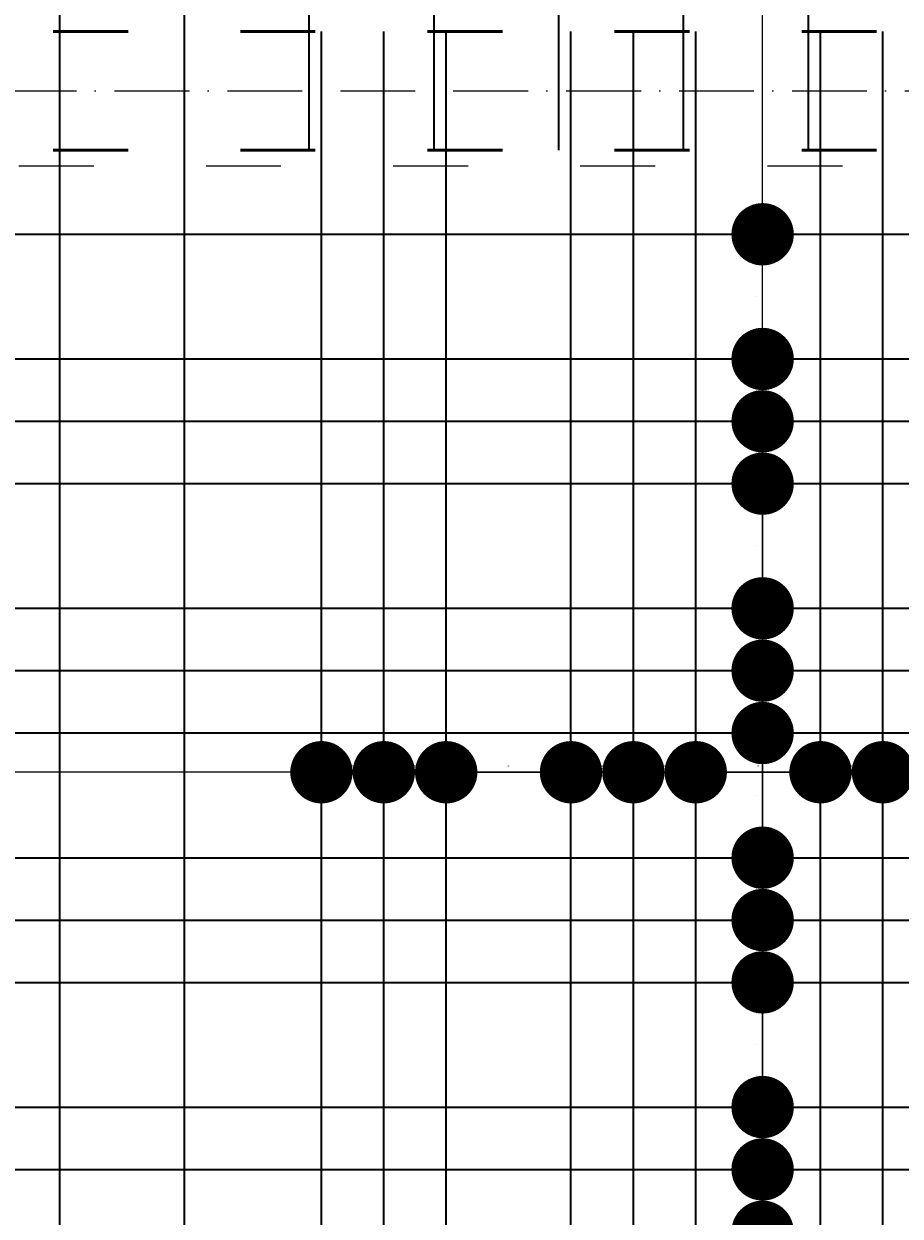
# Model space of a CAD drawing. Header units: millimetres. Extents: x 300938 to 312016, y 11971 to 20881.
# Tile 112 of 239: x 306783 to 306924, y 16739 to 16930. Entities that reach past the tile are written whole.
import ezdxf

# ---------------------------------------------------------------- set-up
doc = ezdxf.new("R2010")
doc.units = ezdxf.units.MM
doc.linetypes.add('ACAD_ISO03W100', pattern=[30, 12, -18])
doc.linetypes.add('ACAD_ISO10W100', pattern=[18, 12, -3, 0, -3])
for name, color, linetype, lineweight in [('konstrukcja wymiary', 1, 'Continuous', 13), ('osie', 5, 'ACAD_ISO10W100', 13), ('zbrojenie', 4, 'Continuous', 50), ('zbrojenie płyty', 141, 'Continuous', 35)]:
    doc.layers.add(name, color=color, linetype=linetype, lineweight=lineweight)
doc.layers.add('przerywane', color=6, linetype='ACAD_ISO03W100')
doc.styles.add('KONSTRUKCJA', font='romand.shx', dxfattribs={"oblique": 10})
doc.styles.get("Standard").update_dxf_attribs({"font": 'romand.shx', "oblique": 10})
doc.dimstyles.new('150', dxfattribs={"dimtxt": 10, "dimasz": 7, "dimexe": 1.25, "dimexo": 0.625, "dimgap": 3, "dimtad": 1, "dimdec": 0, "dimrnd": 0.5, "dimtxsty": 'KONSTRUKCJA', "dimblk": 'ARCHTICK', "dimcen": 2.5, "dimadec": 0, "dimazin": 0, "dimtfac": 1, "dimtdec": 0, "dimtix": 1, "dimtmove": 0, "dimatfit": 3, "dimfxl": 4, "dimfxlon": 1, "dimarcsym": 0})
doc.dimstyles.new('kropki', dxfattribs={"dimtxt": 0.001, "dimasz": 10, "dimexe": 1.25, "dimexo": 0.625, "dimgap": 1, "dimtad": 1, "dimtxsty": 'Standard', "dimblk": 'DOT', "dimcen": 2.5, "dimadec": 0, "dimazin": 0, "dimtfac": 1, "dimtmove": 0, "dimatfit": 3, "dimfxl": 1, "dimfxlon": 1, "dimarcsym": 0})

# ---------------------------------------------------------------- blocks, each defined once
blk = doc.blocks.new('_ArchTick')
at = {"color": 0, "linetype": 'ByBlock', "lineweight": 13, "const_width": 0.15}
blk.add_lwpolyline([(-0.5, -0.5), (0.5, 0.5)], dxfattribs=at)
blk = doc.blocks.new('*D1275')
at = {"layer": 'Defpoints', "color": 0, "transparency": 16777216}
for p in [(307580.44, 17201.32), (306548.44, 16613.22), (306662.44, 16613.22)]:
    blk.add_point(p, dxfattribs=at)
at = {"layer": 'konstrukcja wymiary', "color": 0, "lineweight": -2, "transparency": 16777216}
for p, q in [((306552.44, 17201.32), (306547.19, 17201.32)), ((306548.44, 17201.32), (306548.44, 16613.22)), ((306552.44, 16613.22), (306547.19, 16613.22))]:
    blk.add_line(p, q, dxfattribs=at)
at = {"layer": 'konstrukcja wymiary', "color": 0, "lineweight": -2, "transparency": 16777216, "xscale": 7, "yscale": 7, "zscale": 7}
for p, rotation in [((306548.44, 17201.32), 90), ((306548.44, 16613.22), 270)]:
    blk.add_blockref('_ArchTick', p, dxfattribs=dict(at, rotation=rotation))
at = {"layer": 'konstrukcja wymiary', "color": 0, "transparency": 16777216, "insert": (306540.44, 16907.27), "char_height": 10, "attachment_point": 5, "rotation": 90, "style": 'KONSTRUKCJA'}
blk.add_mtext('588', dxfattribs=at)
blk = doc.blocks.new('*D1283')
at = {"layer": 'Defpoints', "color": 0, "transparency": 16777216}
for p in [(306826.44, 17601.22), (306826.44, 16613.22), (306662.44, 16573.22)]:
    blk.add_point(p, dxfattribs=at)
at = {"layer": 'konstrukcja wymiary', "color": 0, "lineweight": -2, "transparency": 16777216}
for p, q in [((306662.44, 17597.22), (306662.44, 17602.47)), ((306662.44, 17601.22), (306826.44, 17601.22)), ((306826.44, 17597.22), (306826.44, 17602.47))]:
    blk.add_line(p, q, dxfattribs=at)
at = {"layer": 'konstrukcja wymiary', "color": 0, "lineweight": -2, "transparency": 16777216, "xscale": 7, "yscale": 7, "zscale": 7, "rotation": 180}
blk.add_blockref('_ArchTick', (306662.44, 17601.22), dxfattribs=at)
at = {"layer": 'konstrukcja wymiary', "color": 0, "lineweight": -2, "transparency": 16777216, "xscale": 7, "yscale": 7, "zscale": 7}
blk.add_blockref('_ArchTick', (306826.44, 17601.22), dxfattribs=at)
at = {"layer": 'konstrukcja wymiary', "color": 0, "transparency": 16777216, "insert": (306744.44, 17609.22), "char_height": 10, "attachment_point": 5, "style": 'KONSTRUKCJA'}
blk.add_mtext('164', dxfattribs=at)
blk = doc.blocks.new('*D1284')
at = {"layer": 'Defpoints', "color": 0, "transparency": 16777216}
for p in [(307282.44, 17601.22), (307282.44, 16740.22), (306826.44, 16613.22)]:
    blk.add_point(p, dxfattribs=at)
at = {"layer": 'konstrukcja wymiary', "color": 0, "lineweight": -2, "transparency": 16777216}
for p, q in [((306826.44, 17597.22), (306826.44, 17602.47)), ((306826.44, 17601.22), (307282.44, 17601.22)), ((307282.44, 17597.22), (307282.44, 17602.47))]:
    blk.add_line(p, q, dxfattribs=at)
at = {"layer": 'konstrukcja wymiary', "color": 0, "lineweight": -2, "transparency": 16777216, "xscale": 7, "yscale": 7, "zscale": 7, "rotation": 180}
blk.add_blockref('_ArchTick', (306826.44, 17601.22), dxfattribs=at)
at = {"layer": 'konstrukcja wymiary', "color": 0, "lineweight": -2, "transparency": 16777216, "xscale": 7, "yscale": 7, "zscale": 7}
blk.add_blockref('_ArchTick', (307282.44, 17601.22), dxfattribs=at)
at = {"layer": 'konstrukcja wymiary', "color": 0, "transparency": 16777216, "insert": (307054.44, 17609.22), "char_height": 10, "attachment_point": 5, "style": 'KONSTRUKCJA'}
blk.add_mtext('456', dxfattribs=at)
blk = doc.blocks.new('_Dot')
at = {"color": 0, "linetype": 'ByBlock', "lineweight": -2}
blk.add_line((-0.5, 0), (-1, 0), dxfattribs=at)
at = {"color": 0, "linetype": 'ByBlock', "const_width": 0.5}
blk.add_lwpolyline([(-0.25, 0, 1), (0.25, 0, 1)], format="xyb", close=True, dxfattribs=at)
blk = doc.blocks.new('*D1440')
at = {"layer": 'Defpoints', "color": 0, "transparency": 16777216}
for p in [(306890.94, 16736.22), (306901.66, 16736.22), (306890.94, 16716.22)]:
    blk.add_point(p, dxfattribs=at)
at = {"layer": 'konstrukcja wymiary', "color": 0, "lineweight": -2, "transparency": 16777216}
for p, q in [((306901.66, 16746.22), (306901.66, 16756.22)), ((306900.66, 16736.22), (306902.91, 16736.22)), ((306901.66, 16716.22), (306901.66, 16736.22)), ((306900.66, 16716.22), (306902.91, 16716.22)), ((306901.66, 16706.22), (306901.66, 16696.22))]:
    blk.add_line(p, q, dxfattribs=at)
at = {"layer": 'konstrukcja wymiary', "color": 0, "lineweight": -2, "transparency": 16777216, "xscale": 10, "yscale": 10, "zscale": 10}
for p, rotation in [((306901.66, 16736.22), 270), ((306901.66, 16716.22), 90)]:
    blk.add_blockref('_Dot', p, dxfattribs=dict(at, rotation=rotation))
at = {"layer": 'konstrukcja wymiary', "color": 0, "transparency": 16777216, "insert": (306900.66, 16726.22), "char_height": 0.001, "attachment_point": 5, "rotation": 90}
blk.add_mtext('20', dxfattribs=at)
blk = doc.blocks.new('*D1441')
at = {"layer": 'Defpoints', "color": 0, "transparency": 16777216}
for p in [(306890.94, 16746.22), (306901.66, 16746.22), (306890.94, 16736.22)]:
    blk.add_point(p, dxfattribs=at)
at = {"layer": 'konstrukcja wymiary', "color": 0, "lineweight": -2, "transparency": 16777216}
for p, q in [((306901.66, 16756.22), (306901.66, 16766.22)), ((306900.66, 16746.22), (306902.91, 16746.22)), ((306901.66, 16736.22), (306901.66, 16746.22)), ((306900.66, 16736.22), (306902.91, 16736.22)), ((306901.66, 16726.22), (306901.66, 16716.22))]:
    blk.add_line(p, q, dxfattribs=at)
at = {"layer": 'konstrukcja wymiary', "color": 0, "lineweight": -2, "transparency": 16777216, "xscale": 10, "yscale": 10, "zscale": 10}
for p, rotation in [((306901.66, 16746.22), 270), ((306901.66, 16736.22), 90)]:
    blk.add_blockref('_Dot', p, dxfattribs=dict(at, rotation=rotation))
at = {"layer": 'konstrukcja wymiary', "color": 0, "transparency": 16777216, "insert": (306900.66, 16741.22), "char_height": 0.001, "attachment_point": 5, "rotation": 90}
blk.add_mtext('10', dxfattribs=at)
blk = doc.blocks.new('*D1442')
at = {"layer": 'Defpoints', "color": 0, "transparency": 16777216}
for p in [(306890.94, 16776.22), (306901.66, 16776.22), (306890.94, 16746.22)]:
    blk.add_point(p, dxfattribs=at)
at = {"layer": 'konstrukcja wymiary', "color": 0, "lineweight": -2, "transparency": 16777216}
for p, q in [((306900.66, 16776.22), (306902.91, 16776.22)), ((306901.66, 16756.22), (306901.66, 16766.22)), ((306900.66, 16746.22), (306902.91, 16746.22))]:
    blk.add_line(p, q, dxfattribs=at)
at = {"layer": 'konstrukcja wymiary', "color": 0, "lineweight": -2, "transparency": 16777216, "xscale": 10, "yscale": 10, "zscale": 10}
for p, rotation in [((306901.66, 16776.22), 90), ((306901.66, 16746.22), 270)]:
    blk.add_blockref('_Dot', p, dxfattribs=dict(at, rotation=rotation))
at = {"layer": 'konstrukcja wymiary', "color": 0, "transparency": 16777216, "insert": (306900.66, 16761.22), "char_height": 0.001, "attachment_point": 5, "rotation": 90}
blk.add_mtext('30', dxfattribs=at)
blk = doc.blocks.new('*D1443')
at = {"layer": 'Defpoints', "color": 0, "transparency": 16777216}
for p in [(306890.94, 16776.22), (306890.94, 16756.22), (306901.66, 16756.22)]:
    blk.add_point(p, dxfattribs=at)
at = {"layer": 'konstrukcja wymiary', "color": 0, "lineweight": -2, "transparency": 16777216}
for p, q in [((306901.66, 16786.22), (306901.66, 16796.22)), ((306900.66, 16776.22), (306902.91, 16776.22)), ((306901.66, 16776.22), (306901.66, 16756.22)), ((306900.66, 16756.22), (306902.91, 16756.22)), ((306901.66, 16746.22), (306901.66, 16736.22))]:
    blk.add_line(p, q, dxfattribs=at)
at = {"layer": 'konstrukcja wymiary', "color": 0, "lineweight": -2, "transparency": 16777216, "xscale": 10, "yscale": 10, "zscale": 10}
for p, rotation in [((306901.66, 16776.22), 270), ((306901.66, 16756.22), 90)]:
    blk.add_blockref('_Dot', p, dxfattribs=dict(at, rotation=rotation))
at = {"layer": 'konstrukcja wymiary', "color": 0, "transparency": 16777216, "insert": (306900.66, 16766.22), "char_height": 0.001, "attachment_point": 5, "rotation": 90}
blk.add_mtext('20', dxfattribs=at)
blk = doc.blocks.new('*D1444')
at = {"layer": 'Defpoints', "color": 0, "transparency": 16777216}
for p in [(306890.94, 16786.22), (306901.66, 16786.22), (306890.94, 16756.22)]:
    blk.add_point(p, dxfattribs=at)
at = {"layer": 'konstrukcja wymiary', "color": 0, "lineweight": -2, "transparency": 16777216}
for p, q in [((306900.66, 16786.22), (306902.91, 16786.22)), ((306901.66, 16766.22), (306901.66, 16776.22)), ((306900.66, 16756.22), (306902.91, 16756.22))]:
    blk.add_line(p, q, dxfattribs=at)
at = {"layer": 'konstrukcja wymiary', "color": 0, "lineweight": -2, "transparency": 16777216, "xscale": 10, "yscale": 10, "zscale": 10}
for p, rotation in [((306901.66, 16786.22), 90), ((306901.66, 16756.22), 270)]:
    blk.add_blockref('_Dot', p, dxfattribs=dict(at, rotation=rotation))
at = {"layer": 'konstrukcja wymiary', "color": 0, "transparency": 16777216, "insert": (306900.66, 16771.22), "char_height": 0.001, "attachment_point": 5, "rotation": 90}
blk.add_mtext('30', dxfattribs=at)
blk = doc.blocks.new('*D1445')
at = {"layer": 'Defpoints', "color": 0, "transparency": 16777216}
for p in [(306890.94, 16796.22), (306901.66, 16796.22), (306890.94, 16786.22)]:
    blk.add_point(p, dxfattribs=at)
at = {"layer": 'konstrukcja wymiary', "color": 0, "lineweight": -2, "transparency": 16777216}
for p, q in [((306901.66, 16806.22), (306901.66, 16816.22)), ((306900.66, 16796.22), (306902.91, 16796.22)), ((306901.66, 16786.22), (306901.66, 16796.22)), ((306900.66, 16786.22), (306902.91, 16786.22)), ((306901.66, 16776.22), (306901.66, 16766.22))]:
    blk.add_line(p, q, dxfattribs=at)
at = {"layer": 'konstrukcja wymiary', "color": 0, "lineweight": -2, "transparency": 16777216, "xscale": 10, "yscale": 10, "zscale": 10}
for p, rotation in [((306901.66, 16796.22), 270), ((306901.66, 16786.22), 90)]:
    blk.add_blockref('_Dot', p, dxfattribs=dict(at, rotation=rotation))
at = {"layer": 'konstrukcja wymiary', "color": 0, "transparency": 16777216, "insert": (306900.66, 16791.22), "char_height": 0.001, "attachment_point": 5, "rotation": 90}
blk.add_mtext('10', dxfattribs=at)
blk = doc.blocks.new('*D1446')
at = {"layer": 'Defpoints', "color": 0, "transparency": 16777216}
for p in [(306890.94, 16816.22), (306901.66, 16816.22), (306890.94, 16796.22)]:
    blk.add_point(p, dxfattribs=at)
at = {"layer": 'konstrukcja wymiary', "color": 0, "lineweight": -2, "transparency": 16777216}
for p, q in [((306901.66, 16826.22), (306901.66, 16836.22)), ((306900.66, 16816.22), (306902.91, 16816.22)), ((306901.66, 16796.22), (306901.66, 16816.22)), ((306900.66, 16796.22), (306902.91, 16796.22)), ((306901.66, 16786.22), (306901.66, 16776.22))]:
    blk.add_line(p, q, dxfattribs=at)
at = {"layer": 'konstrukcja wymiary', "color": 0, "lineweight": -2, "transparency": 16777216, "xscale": 10, "yscale": 10, "zscale": 10}
for p, rotation in [((306901.66, 16816.22), 270), ((306901.66, 16796.22), 90)]:
    blk.add_blockref('_Dot', p, dxfattribs=dict(at, rotation=rotation))
at = {"layer": 'konstrukcja wymiary', "color": 0, "transparency": 16777216, "insert": (306900.66, 16806.22), "char_height": 0.001, "attachment_point": 5, "rotation": 90}
blk.add_mtext('20', dxfattribs=at)
blk = doc.blocks.new('*D1447')
at = {"layer": 'Defpoints', "color": 0, "transparency": 16777216}
for p in [(306890.94, 16826.22), (306901.66, 16826.22), (306890.94, 16816.22)]:
    blk.add_point(p, dxfattribs=at)
at = {"layer": 'konstrukcja wymiary', "color": 0, "lineweight": -2, "transparency": 16777216}
for p, q in [((306901.66, 16836.22), (306901.66, 16846.22)), ((306900.66, 16826.22), (306902.91, 16826.22)), ((306901.66, 16816.22), (306901.66, 16826.22)), ((306900.66, 16816.22), (306902.91, 16816.22)), ((306901.66, 16806.22), (306901.66, 16796.22))]:
    blk.add_line(p, q, dxfattribs=at)
at = {"layer": 'konstrukcja wymiary', "color": 0, "lineweight": -2, "transparency": 16777216, "xscale": 10, "yscale": 10, "zscale": 10}
for p, rotation in [((306901.66, 16826.22), 270), ((306901.66, 16816.22), 90)]:
    blk.add_blockref('_Dot', p, dxfattribs=dict(at, rotation=rotation))
at = {"layer": 'konstrukcja wymiary', "color": 0, "transparency": 16777216, "insert": (306900.66, 16821.22), "char_height": 0.001, "attachment_point": 5, "rotation": 90}
blk.add_mtext('10', dxfattribs=at)
blk = doc.blocks.new('*D1448')
at = {"layer": 'Defpoints', "color": 0, "transparency": 16777216}
for p in [(306890.94, 16836.22), (306901.66, 16836.22), (306890.94, 16826.22)]:
    blk.add_point(p, dxfattribs=at)
at = {"layer": 'konstrukcja wymiary', "color": 0, "lineweight": -2, "transparency": 16777216}
for p, q in [((306901.66, 16846.22), (306901.66, 16856.22)), ((306900.66, 16836.22), (306902.91, 16836.22)), ((306901.66, 16826.22), (306901.66, 16836.22)), ((306900.66, 16826.22), (306902.91, 16826.22)), ((306901.66, 16816.22), (306901.66, 16806.22))]:
    blk.add_line(p, q, dxfattribs=at)
at = {"layer": 'konstrukcja wymiary', "color": 0, "lineweight": -2, "transparency": 16777216, "xscale": 10, "yscale": 10, "zscale": 10}
for p, rotation in [((306901.66, 16836.22), 270), ((306901.66, 16826.22), 90)]:
    blk.add_blockref('_Dot', p, dxfattribs=dict(at, rotation=rotation))
at = {"layer": 'konstrukcja wymiary', "color": 0, "transparency": 16777216, "insert": (306900.66, 16831.22), "char_height": 0.001, "attachment_point": 5, "rotation": 90}
blk.add_mtext('10', dxfattribs=at)
blk = doc.blocks.new('*D1449')
at = {"layer": 'Defpoints', "color": 0, "transparency": 16777216}
for p in [(306890.94, 16856.22), (306901.66, 16856.22), (306890.94, 16836.22)]:
    blk.add_point(p, dxfattribs=at)
at = {"layer": 'konstrukcja wymiary', "color": 0, "lineweight": -2, "transparency": 16777216}
for p, q in [((306901.66, 16866.22), (306901.66, 16876.22)), ((306900.66, 16856.22), (306902.91, 16856.22)), ((306901.66, 16836.22), (306901.66, 16856.22)), ((306900.66, 16836.22), (306902.91, 16836.22)), ((306901.66, 16826.22), (306901.66, 16816.22))]:
    blk.add_line(p, q, dxfattribs=at)
at = {"layer": 'konstrukcja wymiary', "color": 0, "lineweight": -2, "transparency": 16777216, "xscale": 10, "yscale": 10, "zscale": 10}
for p, rotation in [((306901.66, 16856.22), 270), ((306901.66, 16836.22), 90)]:
    blk.add_blockref('_Dot', p, dxfattribs=dict(at, rotation=rotation))
at = {"layer": 'konstrukcja wymiary', "color": 0, "transparency": 16777216, "insert": (306900.66, 16846.22), "char_height": 0.001, "attachment_point": 5, "rotation": 90}
blk.add_mtext('20', dxfattribs=at)
blk = doc.blocks.new('*D1450')
at = {"layer": 'Defpoints', "color": 0, "transparency": 16777216}
for p in [(306890.94, 16866.22), (306901.66, 16866.22), (306890.94, 16856.22)]:
    blk.add_point(p, dxfattribs=at)
at = {"layer": 'konstrukcja wymiary', "color": 0, "lineweight": -2, "transparency": 16777216}
for p, q in [((306901.66, 16876.22), (306901.66, 16886.22)), ((306900.66, 16866.22), (306902.91, 16866.22)), ((306901.66, 16856.22), (306901.66, 16866.22)), ((306900.66, 16856.22), (306902.91, 16856.22)), ((306901.66, 16846.22), (306901.66, 16836.22))]:
    blk.add_line(p, q, dxfattribs=at)
at = {"layer": 'konstrukcja wymiary', "color": 0, "lineweight": -2, "transparency": 16777216, "xscale": 10, "yscale": 10, "zscale": 10}
for p, rotation in [((306901.66, 16866.22), 270), ((306901.66, 16856.22), 90)]:
    blk.add_blockref('_Dot', p, dxfattribs=dict(at, rotation=rotation))
at = {"layer": 'konstrukcja wymiary', "color": 0, "transparency": 16777216, "insert": (306900.66, 16861.22), "char_height": 0.001, "attachment_point": 5, "rotation": 90}
blk.add_mtext('10', dxfattribs=at)
blk = doc.blocks.new('*D1451')
at = {"layer": 'Defpoints', "color": 0, "transparency": 16777216}
for p in [(306890.94, 16876.22), (306901.66, 16876.22), (306890.94, 16866.22)]:
    blk.add_point(p, dxfattribs=at)
at = {"layer": 'konstrukcja wymiary', "color": 0, "lineweight": -2, "transparency": 16777216}
for p, q in [((306901.66, 16886.22), (306901.66, 16896.22)), ((306900.66, 16876.22), (306902.91, 16876.22)), ((306901.66, 16866.22), (306901.66, 16876.22)), ((306900.66, 16866.22), (306902.91, 16866.22)), ((306901.66, 16856.22), (306901.66, 16846.22))]:
    blk.add_line(p, q, dxfattribs=at)
at = {"layer": 'konstrukcja wymiary', "color": 0, "lineweight": -2, "transparency": 16777216, "xscale": 10, "yscale": 10, "zscale": 10}
for p, rotation in [((306901.66, 16876.22), 270), ((306901.66, 16866.22), 90)]:
    blk.add_blockref('_Dot', p, dxfattribs=dict(at, rotation=rotation))
at = {"layer": 'konstrukcja wymiary', "color": 0, "transparency": 16777216, "insert": (306900.66, 16871.22), "char_height": 0.001, "attachment_point": 5, "rotation": 90}
blk.add_mtext('10', dxfattribs=at)
blk = doc.blocks.new('*D1452')
at = {"layer": 'Defpoints', "color": 0, "transparency": 16777216}
for p in [(306890.94, 16896.22), (306901.66, 16896.22), (306890.94, 16876.22)]:
    blk.add_point(p, dxfattribs=at)
at = {"layer": 'konstrukcja wymiary', "color": 0, "lineweight": -2, "transparency": 16777216}
for p, q in [((306901.66, 16906.22), (306901.66, 16916.22)), ((306900.66, 16896.22), (306902.91, 16896.22)), ((306901.66, 16876.22), (306901.66, 16896.22)), ((306900.66, 16876.22), (306902.91, 16876.22)), ((306901.66, 16866.22), (306901.66, 16856.22))]:
    blk.add_line(p, q, dxfattribs=at)
at = {"layer": 'konstrukcja wymiary', "color": 0, "lineweight": -2, "transparency": 16777216, "xscale": 10, "yscale": 10, "zscale": 10}
for p, rotation in [((306901.66, 16896.22), 270), ((306901.66, 16876.22), 90)]:
    blk.add_blockref('_Dot', p, dxfattribs=dict(at, rotation=rotation))
at = {"layer": 'konstrukcja wymiary', "color": 0, "transparency": 16777216, "insert": (306900.66, 16886.22), "char_height": 0.001, "attachment_point": 5, "rotation": 90}
blk.add_mtext('20', dxfattribs=at)
blk = doc.blocks.new('*D1590')
at = {"layer": 'Defpoints', "color": 0, "transparency": 16777216}
for p in [(306830.94, 16836.22), (306840.94, 16836.22), (306840.94, 16809.93)]:
    blk.add_point(p, dxfattribs=at)
at = {"layer": 'konstrukcja wymiary', "color": 0, "lineweight": -2, "transparency": 16777216}
for p, q in [((306830.94, 16810.93), (306830.94, 16808.68)), ((306840.94, 16810.93), (306840.94, 16808.68)), ((306820.94, 16809.93), (306810.94, 16809.93)), ((306830.94, 16809.93), (306840.94, 16809.93)), ((306850.94, 16809.93), (306860.94, 16809.93))]:
    blk.add_line(p, q, dxfattribs=at)
at = {"layer": 'konstrukcja wymiary', "color": 0, "lineweight": -2, "transparency": 16777216, "xscale": 10, "yscale": 10, "zscale": 10}
blk.add_blockref('_Dot', (306830.94, 16809.93), dxfattribs=at)
at = {"layer": 'konstrukcja wymiary', "color": 0, "lineweight": -2, "transparency": 16777216, "xscale": 10, "yscale": 10, "zscale": 10, "rotation": 180}
blk.add_blockref('_Dot', (306840.94, 16809.93), dxfattribs=at)
at = {"layer": 'konstrukcja wymiary', "color": 0, "transparency": 16777216, "insert": (306835.94, 16810.93), "char_height": 0.001, "attachment_point": 5}
blk.add_mtext('10', dxfattribs=at)
blk = doc.blocks.new('*D1591')
at = {"layer": 'Defpoints', "color": 0, "transparency": 16777216}
for p in [(306840.94, 16836.22), (306850.94, 16809.93), (306850.94, 16796.22)]:
    blk.add_point(p, dxfattribs=at)
at = {"layer": 'konstrukcja wymiary', "color": 0, "lineweight": -2, "transparency": 16777216}
for p, q in [((306840.94, 16810.93), (306840.94, 16808.68)), ((306850.94, 16808.93), (306850.94, 16811.18)), ((306830.94, 16809.93), (306820.94, 16809.93)), ((306840.94, 16809.93), (306850.94, 16809.93)), ((306860.94, 16809.93), (306870.94, 16809.93))]:
    blk.add_line(p, q, dxfattribs=at)
at = {"layer": 'konstrukcja wymiary', "color": 0, "lineweight": -2, "transparency": 16777216, "xscale": 10, "yscale": 10, "zscale": 10}
blk.add_blockref('_Dot', (306840.94, 16809.93), dxfattribs=at)
at = {"layer": 'konstrukcja wymiary', "color": 0, "lineweight": -2, "transparency": 16777216, "xscale": 10, "yscale": 10, "zscale": 10, "rotation": 180}
blk.add_blockref('_Dot', (306850.94, 16809.93), dxfattribs=at)
at = {"layer": 'konstrukcja wymiary', "color": 0, "transparency": 16777216, "insert": (306845.94, 16810.93), "char_height": 0.001, "attachment_point": 5}
blk.add_mtext('10', dxfattribs=at)
blk = doc.blocks.new('*D1592')
at = {"layer": 'Defpoints', "color": 0, "transparency": 16777216}
for p in [(306870.94, 16809.93), (306850.94, 16796.22), (306870.94, 16796.22)]:
    blk.add_point(p, dxfattribs=at)
at = {"layer": 'konstrukcja wymiary', "color": 0, "lineweight": -2, "transparency": 16777216}
for p, q in [((306850.94, 16808.93), (306850.94, 16811.18)), ((306870.94, 16808.93), (306870.94, 16811.18)), ((306840.94, 16809.93), (306830.94, 16809.93)), ((306850.94, 16809.93), (306870.94, 16809.93)), ((306880.94, 16809.93), (306890.94, 16809.93))]:
    blk.add_line(p, q, dxfattribs=at)
at = {"layer": 'konstrukcja wymiary', "color": 0, "lineweight": -2, "transparency": 16777216, "xscale": 10, "yscale": 10, "zscale": 10}
blk.add_blockref('_Dot', (306850.94, 16809.93), dxfattribs=at)
at = {"layer": 'konstrukcja wymiary', "color": 0, "lineweight": -2, "transparency": 16777216, "xscale": 10, "yscale": 10, "zscale": 10, "rotation": 180}
blk.add_blockref('_Dot', (306870.94, 16809.93), dxfattribs=at)
at = {"layer": 'konstrukcja wymiary', "color": 0, "transparency": 16777216, "insert": (306860.94, 16810.93), "char_height": 0.001, "attachment_point": 5}
blk.add_mtext('20', dxfattribs=at)
blk = doc.blocks.new('*D1593')
at = {"layer": 'Defpoints', "color": 0, "transparency": 16777216}
for p in [(306880.94, 16809.93), (306870.94, 16796.22), (306880.94, 16796.22)]:
    blk.add_point(p, dxfattribs=at)
at = {"layer": 'konstrukcja wymiary', "color": 0, "lineweight": -2, "transparency": 16777216}
for p, q in [((306870.94, 16808.93), (306870.94, 16811.18)), ((306880.94, 16808.93), (306880.94, 16811.18)), ((306860.94, 16809.93), (306850.94, 16809.93)), ((306870.94, 16809.93), (306880.94, 16809.93)), ((306890.94, 16809.93), (306900.94, 16809.93))]:
    blk.add_line(p, q, dxfattribs=at)
at = {"layer": 'konstrukcja wymiary', "color": 0, "lineweight": -2, "transparency": 16777216, "xscale": 10, "yscale": 10, "zscale": 10}
blk.add_blockref('_Dot', (306870.94, 16809.93), dxfattribs=at)
at = {"layer": 'konstrukcja wymiary', "color": 0, "lineweight": -2, "transparency": 16777216, "xscale": 10, "yscale": 10, "zscale": 10, "rotation": 180}
blk.add_blockref('_Dot', (306880.94, 16809.93), dxfattribs=at)
at = {"layer": 'konstrukcja wymiary', "color": 0, "transparency": 16777216, "insert": (306875.94, 16810.93), "char_height": 0.001, "attachment_point": 5}
blk.add_mtext('10', dxfattribs=at)
blk = doc.blocks.new('*D1594')
at = {"layer": 'Defpoints', "color": 0, "transparency": 16777216}
for p in [(306890.94, 16809.93), (306880.94, 16796.22), (306890.94, 16796.22)]:
    blk.add_point(p, dxfattribs=at)
at = {"layer": 'konstrukcja wymiary', "color": 0, "lineweight": -2, "transparency": 16777216}
for p, q in [((306880.94, 16808.93), (306880.94, 16811.18)), ((306890.94, 16808.93), (306890.94, 16811.18)), ((306870.94, 16809.93), (306860.94, 16809.93)), ((306880.94, 16809.93), (306890.94, 16809.93)), ((306900.94, 16809.93), (306910.94, 16809.93))]:
    blk.add_line(p, q, dxfattribs=at)
at = {"layer": 'konstrukcja wymiary', "color": 0, "lineweight": -2, "transparency": 16777216, "xscale": 10, "yscale": 10, "zscale": 10}
blk.add_blockref('_Dot', (306880.94, 16809.93), dxfattribs=at)
at = {"layer": 'konstrukcja wymiary', "color": 0, "lineweight": -2, "transparency": 16777216, "xscale": 10, "yscale": 10, "zscale": 10, "rotation": 180}
blk.add_blockref('_Dot', (306890.94, 16809.93), dxfattribs=at)
at = {"layer": 'konstrukcja wymiary', "color": 0, "transparency": 16777216, "insert": (306885.94, 16810.93), "char_height": 0.001, "attachment_point": 5}
blk.add_mtext('10', dxfattribs=at)
blk = doc.blocks.new('*D1595')
at = {"layer": 'Defpoints', "color": 0, "transparency": 16777216}
for p in [(306910.94, 16809.93), (306890.94, 16796.22), (306910.94, 16796.22)]:
    blk.add_point(p, dxfattribs=at)
at = {"layer": 'konstrukcja wymiary', "color": 0, "lineweight": -2, "transparency": 16777216}
for p, q in [((306890.94, 16808.93), (306890.94, 16811.18)), ((306910.94, 16808.93), (306910.94, 16811.18)), ((306880.94, 16809.93), (306870.94, 16809.93)), ((306890.94, 16809.93), (306910.94, 16809.93)), ((306920.94, 16809.93), (306930.94, 16809.93))]:
    blk.add_line(p, q, dxfattribs=at)
at = {"layer": 'konstrukcja wymiary', "color": 0, "lineweight": -2, "transparency": 16777216, "xscale": 10, "yscale": 10, "zscale": 10}
blk.add_blockref('_Dot', (306890.94, 16809.93), dxfattribs=at)
at = {"layer": 'konstrukcja wymiary', "color": 0, "lineweight": -2, "transparency": 16777216, "xscale": 10, "yscale": 10, "zscale": 10, "rotation": 180}
blk.add_blockref('_Dot', (306910.94, 16809.93), dxfattribs=at)
at = {"layer": 'konstrukcja wymiary', "color": 0, "transparency": 16777216, "insert": (306900.94, 16810.93), "char_height": 0.001, "attachment_point": 5}
blk.add_mtext('20', dxfattribs=at)
blk = doc.blocks.new('*D1596')
at = {"layer": 'Defpoints', "color": 0, "transparency": 16777216}
for p in [(306920.94, 16809.93), (306910.94, 16796.22), (306920.94, 16796.22)]:
    blk.add_point(p, dxfattribs=at)
at = {"layer": 'konstrukcja wymiary', "color": 0, "lineweight": -2, "transparency": 16777216}
for p, q in [((306910.94, 16808.93), (306910.94, 16811.18)), ((306920.94, 16808.93), (306920.94, 16811.18)), ((306900.94, 16809.93), (306890.94, 16809.93)), ((306910.94, 16809.93), (306920.94, 16809.93)), ((306930.94, 16809.93), (306940.94, 16809.93))]:
    blk.add_line(p, q, dxfattribs=at)
at = {"layer": 'konstrukcja wymiary', "color": 0, "lineweight": -2, "transparency": 16777216, "xscale": 10, "yscale": 10, "zscale": 10}
blk.add_blockref('_Dot', (306910.94, 16809.93), dxfattribs=at)
at = {"layer": 'konstrukcja wymiary', "color": 0, "lineweight": -2, "transparency": 16777216, "xscale": 10, "yscale": 10, "zscale": 10, "rotation": 180}
blk.add_blockref('_Dot', (306920.94, 16809.93), dxfattribs=at)
at = {"layer": 'konstrukcja wymiary', "color": 0, "transparency": 16777216, "insert": (306915.94, 16810.93), "char_height": 0.001, "attachment_point": 5}
blk.add_mtext('10', dxfattribs=at)
blk = doc.blocks.new('*D1597')
at = {"layer": 'Defpoints', "color": 0, "transparency": 16777216}
for p in [(306930.94, 16809.93), (306920.94, 16796.22), (306930.94, 16796.22)]:
    blk.add_point(p, dxfattribs=at)
at = {"layer": 'konstrukcja wymiary', "color": 0, "lineweight": -2, "transparency": 16777216}
for p, q in [((306920.94, 16808.93), (306920.94, 16811.18)), ((306930.94, 16808.93), (306930.94, 16811.18)), ((306910.94, 16809.93), (306900.94, 16809.93)), ((306920.94, 16809.93), (306930.94, 16809.93)), ((306940.94, 16809.93), (306950.94, 16809.93))]:
    blk.add_line(p, q, dxfattribs=at)
at = {"layer": 'konstrukcja wymiary', "color": 0, "lineweight": -2, "transparency": 16777216, "xscale": 10, "yscale": 10, "zscale": 10}
blk.add_blockref('_Dot', (306920.94, 16809.93), dxfattribs=at)
at = {"layer": 'konstrukcja wymiary', "color": 0, "lineweight": -2, "transparency": 16777216, "xscale": 10, "yscale": 10, "zscale": 10, "rotation": 180}
blk.add_blockref('_Dot', (306930.94, 16809.93), dxfattribs=at)
at = {"layer": 'konstrukcja wymiary', "color": 0, "transparency": 16777216, "insert": (306925.94, 16810.93), "char_height": 0.001, "attachment_point": 5}
blk.add_mtext('10', dxfattribs=at)
blk = doc.blocks.new('*D1598')
at = {"layer": 'Defpoints', "color": 0, "transparency": 16777216}
for p in [(306950.94, 16809.93), (306930.94, 16796.22), (306950.94, 16796.22)]:
    blk.add_point(p, dxfattribs=at)
at = {"layer": 'konstrukcja wymiary', "color": 0, "lineweight": -2, "transparency": 16777216}
for p, q in [((306930.94, 16808.93), (306930.94, 16811.18)), ((306950.94, 16808.93), (306950.94, 16811.18)), ((306920.94, 16809.93), (306910.94, 16809.93)), ((306930.94, 16809.93), (306950.94, 16809.93)), ((306960.94, 16809.93), (306970.94, 16809.93))]:
    blk.add_line(p, q, dxfattribs=at)
at = {"layer": 'konstrukcja wymiary', "color": 0, "lineweight": -2, "transparency": 16777216, "xscale": 10, "yscale": 10, "zscale": 10}
blk.add_blockref('_Dot', (306930.94, 16809.93), dxfattribs=at)
at = {"layer": 'konstrukcja wymiary', "color": 0, "lineweight": -2, "transparency": 16777216, "xscale": 10, "yscale": 10, "zscale": 10, "rotation": 180}
blk.add_blockref('_Dot', (306950.94, 16809.93), dxfattribs=at)
at = {"layer": 'konstrukcja wymiary', "color": 0, "transparency": 16777216, "insert": (306940.94, 16810.93), "char_height": 0.001, "attachment_point": 5}
blk.add_mtext('20', dxfattribs=at)

msp = doc.modelspace()

# ---------------------------------------------------------------- linework, layer by layer
at = {"layer": 'konstrukcja wymiary'}
for p, q in [((306901.661, 16886.224), (306901.661, 17533.41)), ((306820.94, 16809.934), (306560.396, 16809.934))]:
    msp.add_line(p, q, dxfattribs=at)
at = {"layer": 'osie'}
msp.add_line((306435.771, 16919.224), (308440.491, 16919.224), dxfattribs=at)
at = {"layer": 'przerywane'}
msp.add_line((306662.44, 16907.224), (307258.44, 16907.224), dxfattribs=at)
at = {"layer": 'zbrojenie', "linetype": 'ACAD_ISO03W100'}
for p, q in [((308419.94, 16928.724), (306640.94, 16928.724)), ((308419.94, 16909.724), (306640.94, 16909.724))]:
    msp.add_line(p, q, dxfattribs=at)
at = {"layer": 'zbrojenie płyty'}
for p, q in [((306788.94, 17508.724), (306788.94, 16615.724)), ((306808.94, 17508.724), (306808.94, 16615.724)), ((306828.94, 17508.724), (306828.94, 16909.724)), ((306848.94, 17508.724), (306848.94, 16909.724)), ((306868.94, 17508.724), (306868.94, 16909.724)), ((306888.94, 17508.724), (306888.94, 16909.724)), ((306908.94, 17508.724), (306908.94, 16909.724)), ((306830.94, 16274.724), (306830.94, 16928.724)), ((306840.94, 16274.724), (306840.94, 16928.724)), ((306850.94, 16274.724), (306850.94, 16928.724)), ((306870.94, 16274.724), (306870.94, 16928.724)), ((306880.94, 16274.724), (306880.94, 16928.724)), ((306890.94, 16274.724), (306890.94, 16928.724)), ((306910.94, 16274.724), (306910.94, 16928.724)), ((306920.94, 16274.724), (306920.94, 16928.724)), ((306640.94, 16896.224), (307279.94, 16896.224)), ((306640.94, 16876.224), (307279.94, 16876.224)), ((306640.94, 16866.224), (307279.94, 16866.224)), ((306640.94, 16856.224), (307279.94, 16856.224)), ((306640.94, 16836.224), (307279.94, 16836.224)), ((306640.94, 16826.224), (307279.94, 16826.224)), ((306640.94, 16816.224), (307279.94, 16816.224)), ((306640.94, 16796.224), (307279.94, 16796.224)), ((306640.94, 16786.224), (307279.94, 16786.224)), ((306640.94, 16776.224), (307279.94, 16776.224)), ((306640.94, 16756.224), (307279.94, 16756.224)), ((306640.94, 16746.224), (307279.94, 16746.224))]:
    msp.add_line(p, q, dxfattribs=at)

# ---------------------------------------------------------------- dimensions: what is measured, and where the dimension line sits
at = {"layer": 'konstrukcja wymiary'}
for base, p1, p2, dimstyle, picture, middle in [((306826.44, 17601.224), (306662.44, 16573.224), (306826.44, 16613.224), '150', '*D1283', (306744.44, 17609.224)), ((307282.44, 17601.224), (306826.44, 16613.224), (307282.44, 16740.224), '150', '*D1284', (307054.44, 17609.224)), ((306850.94, 16809.934), (306840.94, 16836.224), (306850.94, 16796.224), 'kropki', '*D1591', (306845.94, 16810.934)), ((306870.94, 16809.934), (306850.94, 16796.224), (306870.94, 16796.224), 'kropki', '*D1592', (306860.94, 16810.934)), ((306880.94, 16809.934), (306870.94, 16796.224), (306880.94, 16796.224), 'kropki', '*D1593', (306875.94, 16810.934)), ((306890.94, 16809.934), (306880.94, 16796.224), (306890.94, 16796.224), 'kropki', '*D1594', (306885.94, 16810.934)), ((306910.94, 16809.934), (306890.94, 16796.224), (306910.94, 16796.224), 'kropki', '*D1595', (306900.94, 16810.934)), ((306920.94, 16809.934), (306910.94, 16796.224), (306920.94, 16796.224), 'kropki', '*D1596', (306915.94, 16810.934)), ((306930.94, 16809.934), (306920.94, 16796.224), (306930.94, 16796.224), 'kropki', '*D1597', (306925.94, 16810.934)), ((306950.94, 16809.934), (306930.94, 16796.224), (306950.94, 16796.224), 'kropki', '*D1598', (306940.94, 16810.934))]:
    dim = msp.add_linear_dim(base=base, p1=p1, p2=p2, dimstyle=dimstyle, override={"dimtmove": 1}, dxfattribs=at)
    dim.commit()
    dim.dimension.update_dxf_attribs({"geometry": picture, "text_midpoint": middle})
dim = msp.add_linear_dim(base=(306548.44, 16613.224), p1=(307580.44, 17201.324), p2=(306662.44, 16613.224), angle=90, dimstyle='150', dxfattribs=at)
dim.commit()
dim.dimension.update_dxf_attribs({"geometry": '*D1275', "text_midpoint": (306540.44, 16907.274)})
for base, p1, p2, picture, middle in [((306901.661, 16896.224), (306890.94, 16876.224), (306890.94, 16896.224), '*D1452', (306900.66, 16886.224)), ((306901.661, 16876.224), (306890.94, 16866.224), (306890.94, 16876.224), '*D1451', (306900.66, 16871.224)), ((306901.661, 16866.224), (306890.94, 16856.224), (306890.94, 16866.224), '*D1450', (306900.66, 16861.224)), ((306901.661, 16856.224), (306890.94, 16836.224), (306890.94, 16856.224), '*D1449', (306900.66, 16846.224)), ((306901.661, 16836.224), (306890.94, 16826.224), (306890.94, 16836.224), '*D1448', (306900.66, 16831.224)), ((306901.661, 16826.224), (306890.94, 16816.224), (306890.94, 16826.224), '*D1447', (306900.66, 16821.224)), ((306901.661, 16816.224), (306890.94, 16796.224), (306890.94, 16816.224), '*D1446', (306900.66, 16806.224)), ((306901.661, 16796.224), (306890.94, 16786.224), (306890.94, 16796.224), '*D1445', (306900.66, 16791.224)), ((306901.661, 16756.224), (306890.94, 16776.224), (306890.94, 16756.224), '*D1443', (306900.66, 16766.224)), ((306901.661, 16786.224), (306890.94, 16756.224), (306890.94, 16786.224), '*D1444', (306900.66, 16771.224)), ((306901.661, 16776.224), (306890.94, 16746.224), (306890.94, 16776.224), '*D1442', (306900.66, 16761.224)), ((306901.661, 16746.224), (306890.94, 16736.224), (306890.94, 16746.224), '*D1441', (306900.66, 16741.224)), ((306901.661, 16736.224), (306890.94, 16716.224), (306890.94, 16736.224), '*D1440', (306900.66, 16726.224))]:
    dim = msp.add_linear_dim(base=base, p1=p1, p2=p2, angle=90, dimstyle='kropki', override={"dimtmove": 1}, dxfattribs=at)
    dim.commit()
    dim.dimension.update_dxf_attribs({"geometry": picture, "text_midpoint": middle})
dim = msp.add_linear_dim(base=(306840.94, 16809.934), p1=(306830.94, 16836.224), p2=(306840.94, 16836.224), dimstyle='kropki', dxfattribs=at)
dim.commit()
dim.dimension.update_dxf_attribs({"geometry": '*D1590', "text_midpoint": (306835.94, 16810.934)})

doc.saveas('drawing.dxf')
